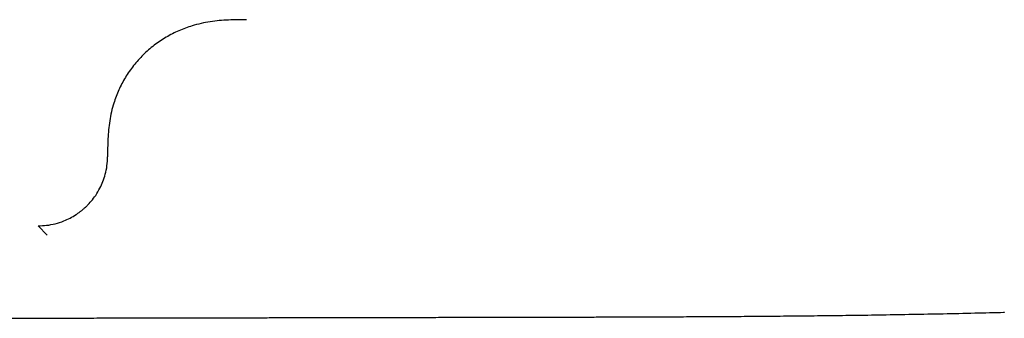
# Model space of a CAD drawing. Header units: millimetres. Extents: x 8 to 740, y 12 to 366.
# Tile 25 of 45: x 354.5 to 368.71, y 311.01 to 315.32. Entities that reach past the tile are written whole.
import ezdxf

# ---------------------------------------------------------------- set-up
doc = ezdxf.new("R2010")
doc.units = ezdxf.units.MM

msp = doc.modelspace()

# ---------------------------------------------------------------- linework, layer by layer
at = {"color": 7, "linetype": 'Continuous', "lineweight": 30}
for p, q in [((354.77, 312.343), (354.9, 312.207)), ((361.63, 311.029), (361.63, 311.022))]:
    msp.add_line(p, q, dxfattribs=at)
for points, knots in [([(357.779, 315.317), (357.691, 315.316), (357.516, 315.316), (357.252, 315.293), (357.011, 315.239), (356.799, 315.161), (356.615, 315.067), (356.442, 314.95), (356.284, 314.813), (356.145, 314.657), (356.026, 314.487), (355.931, 314.305), (355.852, 314.096), (355.797, 313.859), (355.774, 313.599), (355.773, 313.426), (355.773, 313.34)], [0, 0, 0, 0, 0.08058, 0.16188, 0.244358, 0.307209, 0.370896, 0.435258, 0.499998, 0.564739, 0.629102, 0.692789, 0.755642, 0.838121, 0.919421, 1, 1, 1, 1]), ([(354.77, 312.343), (354.811, 312.344), (354.895, 312.347), (355.019, 312.371), (355.132, 312.408), (355.233, 312.454), (355.302, 312.494), (355.353, 312.529), (355.386, 312.553), (355.418, 312.579), (355.449, 312.607), (355.49, 312.646), (355.543, 312.703), (355.606, 312.786), (355.662, 312.881), (355.708, 312.983), (355.743, 313.091), (355.768, 313.211), (355.771, 313.296), (355.773, 313.34)], [0, 0, 0, 0, 0.078051, 0.158148, 0.240315, 0.303333, 0.36754, 0.393567, 0.419786, 0.446198, 0.472803, 0.499602, 0.554728, 0.621159, 0.698893, 0.76463, 0.836728, 0.915185, 1, 1, 1, 1]), ([(361.63, 311.025), (361.698, 311.025), (361.838, 311.025), (362.054, 311.026), (362.28, 311.026), (362.516, 311.027), (362.764, 311.027), (363.022, 311.028), (363.301, 311.029), (363.6, 311.03), (363.921, 311.031), (364.256, 311.033), (364.603, 311.035), (364.963, 311.037), (365.336, 311.04), (365.723, 311.044), (366.122, 311.048), (366.535, 311.053), (366.958, 311.059), (367.391, 311.067), (367.835, 311.075), (368.277, 311.085), (368.571, 311.092), (368.713, 311.096)], [0, 0, 0, 0, 0.028891, 0.059294, 0.091209, 0.124637, 0.159578, 0.196034, 0.234003, 0.27752, 0.32287, 0.370057, 0.419081, 0.469943, 0.522647, 0.577194, 0.633587, 0.691828, 0.751921, 0.812746, 0.875364, 0.93978, 1, 1, 1, 1]), ([(368.713, 311.097), (368.713, 311.096), (368.713, 311.093), (368.713, 311.094), (368.713, 311.098), (368.713, 311.1)], [0, 0, 0, 0, 0.267124, 0.640911, 1, 1, 1, 1]), ([(352.36, 311.008), (352.423, 311.009), (352.622, 311.009), (352.956, 311.009), (353.362, 311.01), (353.765, 311.01), (354.156, 311.011), (354.53, 311.011), (354.887, 311.012), (355.235, 311.012), (355.573, 311.013), (355.833, 311.013), (356.021, 311.014), (356.143, 311.014), (356.274, 311.014), (356.414, 311.014), (356.563, 311.015), (356.721, 311.015), (356.888, 311.015), (357.068, 311.016), (357.26, 311.016), (357.464, 311.016), (357.679, 311.017), (357.904, 311.017), (358.138, 311.018), (358.383, 311.018), (358.638, 311.019), (358.903, 311.019), (359.177, 311.02), (359.462, 311.02), (359.757, 311.021), (360.056, 311.021), (360.358, 311.022), (360.663, 311.023), (360.978, 311.023), (361.301, 311.024), (361.519, 311.025), (361.63, 311.025)], [0, 0, 0, 0, 0.020581, 0.064343, 0.108105, 0.15186, 0.194917, 0.234458, 0.272975, 0.310468, 0.346937, 0.382381, 0.394673, 0.407799, 0.42191, 0.437004, 0.453083, 0.470147, 0.488194, 0.507226, 0.52822, 0.550295, 0.573449, 0.597684, 0.623, 0.649395, 0.676871, 0.705427, 0.735064, 0.765781, 0.797578, 0.830455, 0.862443, 0.895392, 0.929301, 0.96417, 1, 1, 1, 1])]:
    msp.add_open_spline(points, degree=3, knots=knots, dxfattribs=at)

doc.saveas('drawing.dxf')
